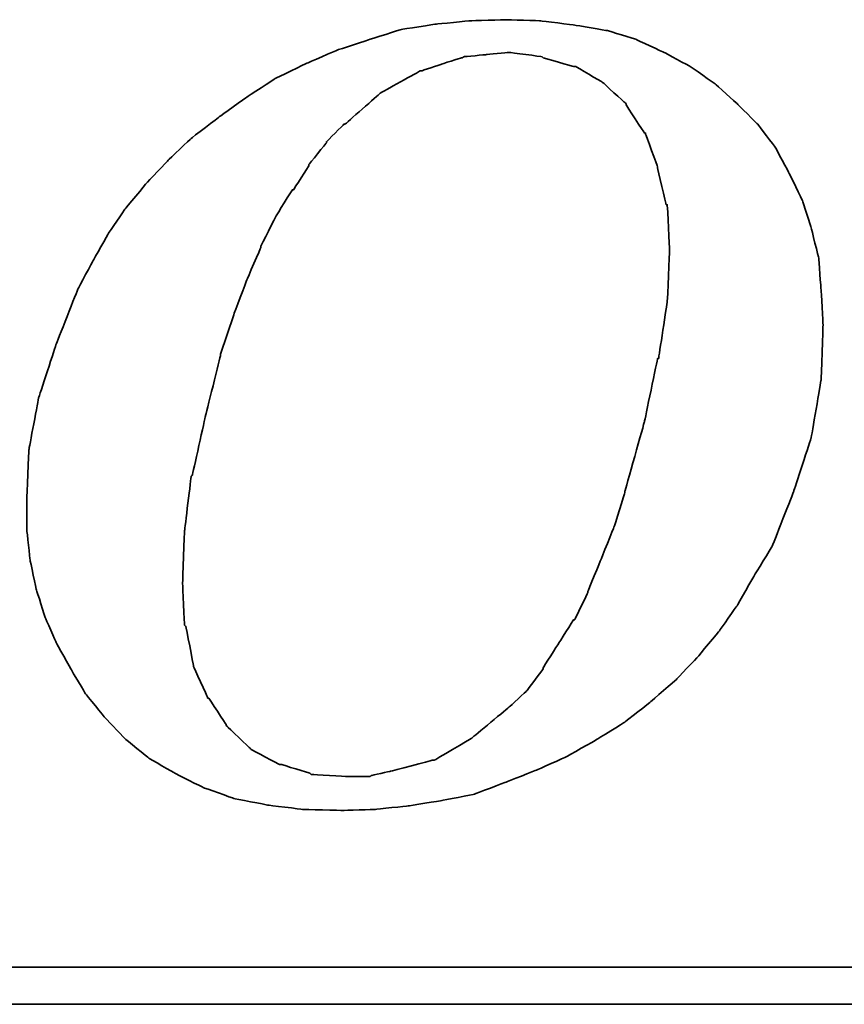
# Model space of a CAD drawing. Header units: millimetres. Extents: x 452 to 870, y -237 to -81.
# Tile 44 of 50: x 788.66 to 795.12, y -187.79 to -180.08. Entities that reach past the tile are written whole.
import ezdxf

# ---------------------------------------------------------------- set-up
doc = ezdxf.new("R2010")
doc.units = ezdxf.units.MM
doc.layers.add('DIM', color=4, linetype='CONTINUOUS')
doc.layers.add('layer 1', color=7, linetype='CONTINUOUS')

# ---------------------------------------------------------------- blocks, each defined once
blk = doc.blocks.new('TBI MOTION logo(完整正式版)')
at = {"layer": 'layer 1', "color": 22, "lineweight": 35}
for points, knots in [([(35.79625, -6.98375), (35.79625, -6.98375), (36.23125, -7.43875), (36.23125, -7.43875), (36.23125, -7.43875), (36.23125, -7.43875), (36.75625, -7.87125), (36.75625, -7.87125), (36.75625, -7.87125), (36.75625, -7.87125), (37.33125, -8.20375), (37.33125, -8.20375), (37.33125, -8.20375), (37.33125, -8.20375), (37.95625, -8.51875), (37.95625, -8.51875), (37.95625, -8.51875), (37.95625, -8.51875), (38.62625, -8.75875), (38.62625, -8.75875), (38.62625, -8.75875), (38.62625, -8.75875), (39.37125, -8.90375), (39.37125, -8.90375), (39.37125, -8.90375), (39.37125, -8.90375), (40.14125, -8.99875), (40.14125, -8.99875), (40.14125, -8.99875), (40.14125, -8.99875), (41.02625, -9.02375), (41.02625, -9.02375), (41.02625, -9.02375), (41.02625, -9.02375), (41.74625, -8.99875), (41.74625, -8.99875), (41.74625, -8.99875), (41.74625, -8.99875), (42.46625, -8.92375), (42.46625, -8.92375), (42.46625, -8.92375), (42.46625, -8.92375), (43.21125, -8.80625), (43.21125, -8.80625), (43.21125, -8.80625), (43.21125, -8.80625), (43.93125, -8.66375), (43.93125, -8.66375), (43.93125, -8.66375), (43.93125, -8.66375), (44.62625, -8.39875), (44.62625, -8.39875), (44.62625, -8.39875), (44.62625, -8.39875), (45.29625, -8.13375), (45.29625, -8.13375), (45.29625, -8.13375), (45.29625, -8.13375), (45.94625, -7.84375), (45.94625, -7.84375), (45.94625, -7.84375), (45.94625, -7.84375), (46.61625, -7.46375), (46.61625, -7.46375), (46.61625, -7.46375), (46.61625, -7.46375), (47.24125, -7.07875), (47.24125, -7.07875), (47.24125, -7.07875), (47.24125, -7.07875), (47.81625, -6.62375), (47.81625, -6.62375), (47.81625, -6.62375), (47.81625, -6.62375), (48.36875, -6.14375), (48.36875, -6.14375), (48.36875, -6.14375), (48.36875, -6.14375), (48.84625, -5.64125), (48.84625, -5.64125), (48.84625, -5.64125), (48.84625, -5.64125), (49.32625, -5.06375), (49.32625, -5.06375), (49.32625, -5.06375), (49.32625, -5.06375), (49.71125, -4.51374), (49.71125, -4.51374), (49.71125, -4.51374), (49.71125, -4.51374), (50.09625, -3.83874), (50.09625, -3.83874), (50.09625, -3.83874), (50.09625, -3.83874), (50.48125, -3.21374), (50.48125, -3.21374), (50.48125, -3.21374), (50.48125, -3.21374), (50.96125, -1.99125), (50.96125, -1.99125), (50.96125, -1.99125), (50.96125, -1.99125), (51.34375, -0.81875), (51.34375, -0.81875), (51.34375, -0.81875), (51.34375, -0.81875), (51.56125, 0.45624), (51.56125, 0.45624), (51.56125, 0.45624), (51.56125, 0.45624), (51.60625, 1.67624), (51.60625, 1.67624), (51.60625, 1.67624), (51.60625, 1.67624), (51.56125, 2.44625), (51.56125, 2.44625), (51.56125, 2.44625), (51.56125, 2.44625), (51.51125, 3.14125), (51.51125, 3.14125), (51.51125, 3.14125), (51.51125, 3.14125), (51.34375, 3.81125), (51.34375, 3.81125), (51.34375, 3.81125), (51.34375, 3.81125), (51.15125, 4.41125), (51.15125, 4.41125), (51.15125, 4.41125), (51.15125, 4.41125), (50.86125, 5.01125), (50.86125, 5.01125), (50.86125, 5.01125), (50.86125, 5.01125), (50.55125, 5.58875), (50.55125, 5.58875), (50.55125, 5.58875), (50.55125, 5.58875), (50.16625, 6.09125), (50.16625, 6.09125), (50.16625, 6.09125), (50.16625, 6.09125), (49.71125, 6.54875), (49.71125, 6.54875), (49.71125, 6.54875), (49.71125, 6.54875), (49.23125, 6.98125), (49.23125, 6.98125), (49.23125, 6.98125), (49.23125, 6.98125), (48.67875, 7.36625), (48.67875, 7.36625), (48.67875, 7.36625), (48.67875, 7.36625), (48.10375, 7.67625), (48.10375, 7.67625), (48.10375, 7.67625), (48.10375, 7.67625), (47.48125, 7.96375), (47.48125, 7.96375), (47.48125, 7.96375), (47.48125, 7.96375), (46.85625, 8.15625), (46.85625, 8.15625), (46.85625, 8.15625), (46.85625, 8.15625), (46.13625, 8.27624), (46.13625, 8.27624), (46.13625, 8.27624), (46.13625, 8.27624), (45.39125, 8.37125), (45.39125, 8.37125), (45.39125, 8.37125), (45.39125, 8.37125), (44.62625, 8.39624), (44.62625, 8.39624), (44.62625, 8.39624), (44.62625, 8.39624), (43.83625, 8.37125), (43.83625, 8.37125), (43.83625, 8.37125), (43.83625, 8.37125), (43.09125, 8.30125), (43.09125, 8.30125), (43.09125, 8.30125), (43.09125, 8.30125), (42.32125, 8.18125), (42.32125, 8.18125), (42.32125, 8.18125), (42.32125, 8.18125), (41.62875, 7.96375), (41.62875, 7.96375), (41.62875, 7.96375), (41.62875, 7.96375), (40.90625, 7.72625), (40.90625, 7.72625), (40.90625, 7.72625), (40.90625, 7.72625), (40.23624, 7.43625), (40.23624, 7.43625), (40.23624, 7.43625), (40.23624, 7.43625), (39.54124, 7.10125), (39.54124, 7.10125), (39.54124, 7.10125), (39.54124, 7.10125), (38.91625, 6.69125), (38.91625, 6.69125), (38.91625, 6.69125), (38.91625, 6.69125), (38.31625, 6.26125), (38.31625, 6.26125), (38.31625, 6.26125), (38.31625, 6.26125), (37.69125, 5.78125), (37.69125, 5.78125), (37.69125, 5.78125), (37.69125, 5.78125), (37.18625, 5.30125), (37.18625, 5.30125), (37.18625, 5.30125), (37.18625, 5.30125), (36.70625, 4.79624), (36.70625, 4.79624), (36.70625, 4.79624), (36.70625, 4.79624), (36.23125, 4.22125), (36.23125, 4.22125), (36.23125, 4.22125), (36.23125, 4.22125), (35.87124, 3.69375), (35.87124, 3.69375), (35.87124, 3.69375), (35.87124, 3.69375), (35.53125, 3.09125), (35.53125, 3.09125), (35.53125, 3.09125), (35.53125, 3.09125), (35.19875, 2.47125), (35.19875, 2.47125), (35.19875, 2.47125), (35.19875, 2.47125), (34.71625, 1.24625), (34.71625, 1.24625), (34.71625, 1.24625), (34.71625, 1.24625), (34.33125, 0.06874), (34.33125, 0.06874), (34.33125, 0.06874), (34.33125, 0.06874), (34.11625, -1.07875), (34.11625, -1.07875), (34.11625, -1.07875), (34.11625, -1.07875), (34.07125, -2.15875), (34.07125, -2.15875), (34.07125, -2.15875), (34.07125, -2.15875), (34.07125, -2.85375), (34.07125, -2.85375), (34.07125, -2.85375), (34.07125, -2.85375), (34.14125, -3.50375), (34.14125, -3.50375), (34.14125, -3.50375), (34.14125, -3.50375), (34.28625, -4.17375), (34.28625, -4.17375), (34.28625, -4.17375), (34.28625, -4.17375), (34.47625, -4.77624), (34.47625, -4.77624), (34.47625, -4.77624), (34.47625, -4.77624), (34.71625, -5.32625), (34.71625, -5.32625), (34.71625, -5.32625), (34.71625, -5.32625), (35.05375, -5.92875), (35.05375, -5.92875), (35.05375, -5.92875), (35.05375, -5.92875), (35.36375, -6.45375), (35.36375, -6.45375), (35.36375, -6.45375), (35.36375, -6.45375), (35.79625, -6.98375), (35.79625, -6.98375)], [0, 0, 0, 0, 0.01388889, 0.01388889, 0.01388889, 0.0138889, 0.02777778, 0.02777778, 0.02777778, 0.02777779, 0.04166667, 0.04166667, 0.04166667, 0.04166668, 0.05555556, 0.05555556, 0.05555556, 0.05555557, 0.06944444, 0.06944444, 0.06944444, 0.06944445, 0.08333333, 0.08333333, 0.08333333, 0.08333334, 0.09722222, 0.09722222, 0.09722222, 0.09722223, 0.11111111, 0.11111111, 0.11111111, 0.11111112, 0.125, 0.125, 0.125, 0.12500001, 0.13888889, 0.13888889, 0.13888889, 0.1388889, 0.15277778, 0.15277778, 0.15277778, 0.15277779, 0.16666667, 0.16666667, 0.16666667, 0.16666668, 0.18055556, 0.18055556, 0.18055556, 0.18055557, 0.19444444, 0.19444444, 0.19444444, 0.19444445, 0.20833333, 0.20833333, 0.20833333, 0.20833334, 0.22222222, 0.22222222, 0.22222222, 0.22222223, 0.23611111, 0.23611111, 0.23611111, 0.23611112, 0.25, 0.25, 0.25, 0.25000001, 0.26388889, 0.26388889, 0.26388889, 0.2638889, 0.27777778, 0.27777778, 0.27777778, 0.27777779, 0.29166667, 0.29166667, 0.29166667, 0.29166668, 0.30555556, 0.30555556, 0.30555556, 0.30555557, 0.31944444, 0.31944444, 0.31944444, 0.31944445, 0.33333333, 0.33333333, 0.33333333, 0.33333334, 0.34722222, 0.34722222, 0.34722222, 0.34722223, 0.36111111, 0.36111111, 0.36111111, 0.36111112, 0.375, 0.375, 0.375, 0.37500001, 0.38888889, 0.38888889, 0.38888889, 0.3888889, 0.40277778, 0.40277778, 0.40277778, 0.40277779, 0.41666667, 0.41666667, 0.41666667, 0.41666668, 0.43055556, 0.43055556, 0.43055556, 0.43055557, 0.44444444, 0.44444444, 0.44444444, 0.44444445, 0.45833333, 0.45833333, 0.45833333, 0.45833334, 0.47222222, 0.47222222, 0.47222222, 0.47222223, 0.48611111, 0.48611111, 0.48611111, 0.48611112, 0.5, 0.5, 0.5, 0.50000001, 0.51388889, 0.51388889, 0.51388889, 0.5138889, 0.52777778, 0.52777778, 0.52777778, 0.52777779, 0.54166667, 0.54166667, 0.54166667, 0.54166668, 0.55555556, 0.55555556, 0.55555556, 0.55555557, 0.56944444, 0.56944444, 0.56944444, 0.56944445, 0.58333333, 0.58333333, 0.58333333, 0.58333334, 0.59722222, 0.59722222, 0.59722222, 0.59722223, 0.61111111, 0.61111111, 0.61111111, 0.61111112, 0.625, 0.625, 0.625, 0.62500001, 0.63888889, 0.63888889, 0.63888889, 0.6388889, 0.65277778, 0.65277778, 0.65277778, 0.65277779, 0.66666667, 0.66666667, 0.66666667, 0.66666668, 0.68055556, 0.68055556, 0.68055556, 0.68055557, 0.69444444, 0.69444444, 0.69444444, 0.69444445, 0.70833333, 0.70833333, 0.70833333, 0.70833334, 0.72222222, 0.72222222, 0.72222222, 0.72222223, 0.73611111, 0.73611111, 0.73611111, 0.73611112, 0.75, 0.75, 0.75, 0.75000001, 0.76388889, 0.76388889, 0.76388889, 0.7638889, 0.77777778, 0.77777778, 0.77777778, 0.77777779, 0.79166667, 0.79166667, 0.79166667, 0.79166668, 0.80555556, 0.80555556, 0.80555556, 0.80555557, 0.81944444, 0.81944444, 0.81944444, 0.81944445, 0.83333333, 0.83333333, 0.83333333, 0.83333334, 0.84722222, 0.84722222, 0.84722222, 0.84722223, 0.86111111, 0.86111111, 0.86111111, 0.86111112, 0.875, 0.875, 0.875, 0.87500001, 0.88888889, 0.88888889, 0.88888889, 0.8888889, 0.90277778, 0.90277778, 0.90277778, 0.90277779, 0.91666667, 0.91666667, 0.91666667, 0.91666668, 0.93055556, 0.93055556, 0.93055556, 0.93055557, 0.94444444, 0.94444444, 0.94444444, 0.94444445, 0.95833333, 0.95833333, 0.95833333, 0.95833334, 0.97222222, 0.97222222, 0.97222222, 0.97222223, 0.98611111, 0.98611111, 0.98611111, 0.98611112, 1, 1, 1, 1]), ([(38.33875, 1.03124), (38.33875, 1.03124), (38.62625, 1.89625), (38.62625, 1.89625), (38.62625, 1.89625), (38.62625, 1.89625), (38.91625, 2.66375), (38.91625, 2.66375), (38.91625, 2.66375), (38.91625, 2.66375), (39.22625, 3.38125), (39.22625, 3.38125), (39.22625, 3.38125), (39.22625, 3.38125), (39.22625, 3.40624), (39.22625, 3.40624), (39.22625, 3.40624), (39.22625, 3.40624), (39.56124, 4.07624), (39.56124, 4.07624), (39.56124, 4.07624), (39.56124, 4.07624), (39.92125, 4.65125), (39.92125, 4.65125), (39.92125, 4.65125), (39.92125, 4.65125), (39.94625, 4.65125), (39.94625, 4.65125), (39.94625, 4.65125), (39.94625, 4.65125), (40.28125, 5.17875), (40.28125, 5.17875), (40.28125, 5.17875), (40.28125, 5.17875), (40.28125, 5.20375), (40.28125, 5.20375), (40.28125, 5.20375), (40.28125, 5.20375), (40.66875, 5.68625), (40.66875, 5.68625), (40.66875, 5.68625), (40.66875, 5.68625), (40.66875, 5.70625), (40.66875, 5.70625), (40.66875, 5.70625), (40.66875, 5.70625), (41.05124, 6.09125), (41.05124, 6.09125), (41.05124, 6.09125), (41.05124, 6.09125), (41.07625, 6.09125), (41.07625, 6.09125), (41.07625, 6.09125), (41.07625, 6.09125), (41.84125, 6.76625), (41.84125, 6.76625), (41.84125, 6.76625), (41.84125, 6.76625), (41.86625, 6.78625), (41.86625, 6.78625), (41.86625, 6.78625), (41.86625, 6.78625), (42.73125, 7.26624), (42.73125, 7.26624), (42.73125, 7.26624), (42.73125, 7.26624), (42.75625, 7.26624), (42.75625, 7.26624), (42.75625, 7.26624), (42.75625, 7.26624), (43.18625, 7.41125), (43.18625, 7.41125), (43.18625, 7.41125), (43.18625, 7.41125), (43.64125, 7.55625), (43.64125, 7.55625), (43.64125, 7.55625), (43.64125, 7.55625), (43.66625, 7.55625), (43.66625, 7.55625), (43.66625, 7.55625), (43.66625, 7.55625), (43.69125, 7.58124), (43.69125, 7.58124), (43.69125, 7.58124), (43.69125, 7.58124), (44.19125, 7.62625), (44.19125, 7.62625), (44.19125, 7.62625), (44.19125, 7.62625), (44.67125, 7.67625), (44.67125, 7.67625), (44.67125, 7.67625), (44.67125, 7.67625), (44.69625, 7.67625), (44.69625, 7.67625), (44.69625, 7.67625), (44.69625, 7.67625), (45.41875, 7.58124), (45.41875, 7.58124), (45.41875, 7.58124), (45.41875, 7.58124), (45.44125, 7.55625), (45.44125, 7.55625), (45.44125, 7.55625), (45.44125, 7.55625), (46.11125, 7.36625), (46.11125, 7.36625), (46.11125, 7.36625), (46.11125, 7.36625), (46.13625, 7.36625), (46.13625, 7.36625), (46.13625, 7.36625), (46.13625, 7.36625), (46.15875, 7.36625), (46.15875, 7.36625), (46.15875, 7.36625), (46.15875, 7.36625), (46.73625, 7.02624), (46.73625, 7.02624), (46.73625, 7.02624), (46.73625, 7.02624), (46.76125, 7.00624), (46.76125, 7.00624), (46.76125, 7.00624), (46.76125, 7.00624), (47.24125, 6.57124), (47.24125, 6.57124), (47.24125, 6.57124), (47.24125, 6.57124), (47.26625, 6.54875), (47.26625, 6.54875), (47.26625, 6.54875), (47.26625, 6.54875), (47.26625, 6.52375), (47.26625, 6.52375), (47.26625, 6.52375), (47.26625, 6.52375), (47.67375, 5.89875), (47.67375, 5.89875), (47.67375, 5.89875), (47.67375, 5.89875), (47.69625, 5.89875), (47.69625, 5.89875), (47.69625, 5.89875), (47.69625, 5.89875), (47.69625, 5.87625), (47.69625, 5.87625), (47.69625, 5.87625), (47.69625, 5.87625), (47.96125, 5.15625), (47.96125, 5.15625), (47.96125, 5.15625), (47.96125, 5.15625), (47.96125, 5.13125), (47.96125, 5.13125), (47.96125, 5.13125), (47.96125, 5.13125), (48.15125, 4.31875), (48.15125, 4.31875), (48.15125, 4.31875), (48.15125, 4.31875), (48.17625, 4.31875), (48.17625, 4.31875), (48.17625, 4.31875), (48.17625, 4.31875), (48.17625, 4.29125), (48.17625, 4.29125), (48.17625, 4.29125), (48.17625, 4.29125), (48.22625, 3.33125), (48.22625, 3.33125), (48.22625, 3.33125), (48.22625, 3.33125), (48.22625, 3.30875), (48.22625, 3.30875), (48.22625, 3.30875), (48.22625, 3.30875), (48.17625, 2.20624), (48.17625, 2.20624), (48.17625, 2.20624), (48.17625, 2.20624), (48.17625, 2.18124), (48.17625, 2.18124), (48.17625, 2.18124), (48.17625, 2.18124), (47.98375, 0.93624), (47.98375, 0.93624), (47.98375, 0.93624), (47.98375, 0.93624), (47.96125, 0.93624), (47.96125, 0.93624), (47.96125, 0.93624), (47.96125, 0.93624), (47.67375, -0.45874), (47.67375, -0.45874), (47.67375, -0.45874), (47.67375, -0.45874), (47.24125, -1.99125), (47.24125, -1.99125), (47.24125, -1.99125), (47.24125, -1.99125), (47.24125, -2.01874), (47.24125, -2.01874), (47.24125, -2.01874), (47.24125, -2.01874), (47.00125, -2.78375), (47.00125, -2.78375), (47.00125, -2.78375), (47.00125, -2.78375), (46.71125, -3.50375), (46.71125, -3.50375), (46.71125, -3.50375), (46.71125, -3.50375), (46.42625, -4.19875), (46.42625, -4.19875), (46.42625, -4.19875), (46.42625, -4.19875), (46.42625, -4.22375), (46.42625, -4.22375), (46.42625, -4.22375), (46.42625, -4.22375), (46.13625, -4.82374), (46.13625, -4.82374), (46.13625, -4.82374), (46.13625, -4.82374), (46.11125, -4.82374), (46.11125, -4.82374), (46.11125, -4.82374), (46.11125, -4.82374), (45.77625, -5.35125), (45.77625, -5.35125), (45.77625, -5.35125), (45.77625, -5.35125), (45.44125, -5.87875), (45.44125, -5.87875), (45.44125, -5.87875), (45.44125, -5.87875), (45.44125, -5.90375), (45.44125, -5.90375), (45.44125, -5.90375), (45.44125, -5.90375), (45.10625, -6.35875), (45.10625, -6.35875), (45.10625, -6.35875), (45.10625, -6.35875), (45.08125, -6.38375), (45.08125, -6.38375), (45.08125, -6.38375), (45.08125, -6.38375), (44.69625, -6.74375), (44.69625, -6.74375), (44.69625, -6.74375), (44.69625, -6.74375), (43.88375, -7.41625), (43.88375, -7.41625), (43.88375, -7.41625), (43.88375, -7.41625), (43.85625, -7.43875), (43.85625, -7.43875), (43.85625, -7.43875), (43.85625, -7.43875), (43.04125, -7.91875), (43.04125, -7.91875), (43.04125, -7.91875), (43.04125, -7.91875), (43.01625, -7.91875), (43.01625, -7.91875), (43.01625, -7.91875), (43.01625, -7.91875), (42.99625, -7.91875), (42.99625, -7.91875), (42.99625, -7.91875), (42.99625, -7.91875), (42.08125, -8.15875), (42.08125, -8.15875), (42.08125, -8.15875), (42.08125, -8.15875), (41.65125, -8.25625), (41.65125, -8.25625), (41.65125, -8.25625), (41.65125, -8.25625), (41.62875, -8.27875), (41.62875, -8.27875), (41.62875, -8.27875), (41.62875, -8.27875), (41.60125, -8.27875), (41.60125, -8.27875), (41.60125, -8.27875), (41.60125, -8.27875), (41.12125, -8.27875), (41.12125, -8.27875), (41.12125, -8.27875), (41.12125, -8.27875), (40.35624, -8.23125), (40.35624, -8.23125), (40.35624, -8.23125), (40.35624, -8.23125), (40.33125, -8.23125), (40.33125, -8.23125), (40.33125, -8.23125), (40.33125, -8.23125), (40.30625, -8.20375), (40.30625, -8.20375), (40.30625, -8.20375), (40.30625, -8.20375), (39.68375, -8.01375), (39.68375, -8.01375), (39.68375, -8.01375), (39.68375, -8.01375), (39.66124, -8.01375), (39.66124, -8.01375), (39.66124, -8.01375), (39.66124, -8.01375), (39.63625, -8.01375), (39.63625, -8.01375), (39.63625, -8.01375), (39.63625, -8.01375), (39.01125, -7.67875), (39.01125, -7.67875), (39.01125, -7.67875), (39.01125, -7.67875), (38.98875, -7.65375), (38.98875, -7.65375), (38.98875, -7.65375), (38.98875, -7.65375), (38.48625, -7.17375), (38.48625, -7.17375), (38.48625, -7.17375), (38.48625, -7.17375), (38.45875, -7.14875), (38.45875, -7.14875), (38.45875, -7.14875), (38.45875, -7.14875), (38.45875, -7.12875), (38.45875, -7.12875), (38.45875, -7.12875), (38.45875, -7.12875), (38.07625, -6.54875), (38.07625, -6.54875), (38.07625, -6.54875), (38.07625, -6.54875), (38.05125, -6.54875), (38.05125, -6.54875), (38.05125, -6.54875), (38.05125, -6.54875), (38.05125, -6.52875), (38.05125, -6.52875), (38.05125, -6.52875), (38.05125, -6.52875), (37.74125, -5.85375), (37.74125, -5.85375), (37.74125, -5.85375), (37.74125, -5.85375), (37.74125, -5.82875), (37.74125, -5.82875), (37.74125, -5.82875), (37.74125, -5.82875), (37.57375, -4.96875), (37.57375, -4.96875), (37.57375, -4.96875), (37.57375, -4.96875), (37.54625, -4.94375), (37.54625, -4.94375), (37.54625, -4.94375), (37.54625, -4.94375), (37.50125, -4.03375), (37.50125, -4.03375), (37.50125, -4.03375), (37.50125, -4.03375), (37.50125, -4.00875), (37.50125, -4.00875), (37.50125, -4.00875), (37.50125, -4.00875), (37.54625, -2.85375), (37.54625, -2.85375), (37.54625, -2.85375), (37.54625, -2.85375), (37.69125, -1.65875), (37.69125, -1.65875), (37.69125, -1.65875), (37.69125, -1.65875), (37.71624, -1.63375), (37.71624, -1.63375), (37.71624, -1.63375), (37.71624, -1.63375), (38.00375, -0.33875), (38.00375, -0.33875), (38.00375, -0.33875), (38.00375, -0.33875), (38.33875, 1.00624), (38.33875, 1.00624), (38.33875, 1.00624), (38.33875, 1.00624), (38.33875, 1.03124), (38.33875, 1.03124)], [0, 0, 0, 0, 0.01010101, 0.01010101, 0.01010101, 0.01010102, 0.02020202, 0.02020202, 0.02020202, 0.02020203, 0.03030303, 0.03030303, 0.03030303, 0.03030304, 0.04040404, 0.04040404, 0.04040404, 0.04040405, 0.05050505, 0.05050505, 0.05050505, 0.05050506, 0.06060606, 0.06060606, 0.06060606, 0.06060607, 0.07070707, 0.07070707, 0.07070707, 0.07070708, 0.08080808, 0.08080808, 0.08080808, 0.08080809, 0.09090909, 0.09090909, 0.09090909, 0.0909091, 0.1010101, 0.1010101, 0.1010101, 0.10101011, 0.11111111, 0.11111111, 0.11111111, 0.11111112, 0.12121212, 0.12121212, 0.12121212, 0.12121213, 0.13131313, 0.13131313, 0.13131313, 0.13131314, 0.14141414, 0.14141414, 0.14141414, 0.14141415, 0.15151515, 0.15151515, 0.15151515, 0.15151516, 0.16161616, 0.16161616, 0.16161616, 0.16161617, 0.17171717, 0.17171717, 0.17171717, 0.17171718, 0.18181818, 0.18181818, 0.18181818, 0.18181819, 0.19191919, 0.19191919, 0.19191919, 0.1919192, 0.2020202, 0.2020202, 0.2020202, 0.20202021, 0.21212121, 0.21212121, 0.21212121, 0.21212122, 0.22222222, 0.22222222, 0.22222222, 0.22222223, 0.23232323, 0.23232323, 0.23232323, 0.23232324, 0.24242424, 0.24242424, 0.24242424, 0.24242425, 0.25252525, 0.25252525, 0.25252525, 0.25252526, 0.26262626, 0.26262626, 0.26262626, 0.26262627, 0.27272727, 0.27272727, 0.27272727, 0.27272728, 0.28282828, 0.28282828, 0.28282828, 0.28282829, 0.29292929, 0.29292929, 0.29292929, 0.2929293, 0.3030303, 0.3030303, 0.3030303, 0.30303031, 0.31313131, 0.31313131, 0.31313131, 0.31313132, 0.32323232, 0.32323232, 0.32323232, 0.32323233, 0.33333333, 0.33333333, 0.33333333, 0.33333334, 0.34343434, 0.34343434, 0.34343434, 0.34343435, 0.35353535, 0.35353535, 0.35353535, 0.35353536, 0.36363636, 0.36363636, 0.36363636, 0.36363637, 0.37373737, 0.37373737, 0.37373737, 0.37373738, 0.38383838, 0.38383838, 0.38383838, 0.38383839, 0.39393939, 0.39393939, 0.39393939, 0.3939394, 0.4040404, 0.4040404, 0.4040404, 0.40404041, 0.41414141, 0.41414141, 0.41414141, 0.41414142, 0.42424242, 0.42424242, 0.42424242, 0.42424243, 0.43434343, 0.43434343, 0.43434343, 0.43434344, 0.44444444, 0.44444444, 0.44444444, 0.44444445, 0.45454545, 0.45454545, 0.45454545, 0.45454546, 0.46464646, 0.46464646, 0.46464646, 0.46464647, 0.47474747, 0.47474747, 0.47474747, 0.47474748, 0.48484848, 0.48484848, 0.48484848, 0.48484849, 0.49494949, 0.49494949, 0.49494949, 0.4949495, 0.50505051, 0.50505051, 0.50505051, 0.50505052, 0.51515152, 0.51515152, 0.51515152, 0.51515153, 0.52525253, 0.52525253, 0.52525253, 0.52525254, 0.53535354, 0.53535354, 0.53535354, 0.53535355, 0.54545455, 0.54545455, 0.54545455, 0.54545456, 0.55555556, 0.55555556, 0.55555556, 0.55555557, 0.56565657, 0.56565657, 0.56565657, 0.56565658, 0.57575758, 0.57575758, 0.57575758, 0.57575759, 0.58585859, 0.58585859, 0.58585859, 0.5858586, 0.5959596, 0.5959596, 0.5959596, 0.59595961, 0.60606061, 0.60606061, 0.60606061, 0.60606062, 0.61616162, 0.61616162, 0.61616162, 0.61616163, 0.62626263, 0.62626263, 0.62626263, 0.62626264, 0.63636364, 0.63636364, 0.63636364, 0.63636365, 0.64646465, 0.64646465, 0.64646465, 0.64646466, 0.65656566, 0.65656566, 0.65656566, 0.65656567, 0.66666667, 0.66666667, 0.66666667, 0.66666668, 0.67676768, 0.67676768, 0.67676768, 0.67676769, 0.68686869, 0.68686869, 0.68686869, 0.6868687, 0.6969697, 0.6969697, 0.6969697, 0.69696971, 0.70707071, 0.70707071, 0.70707071, 0.70707072, 0.71717172, 0.71717172, 0.71717172, 0.71717173, 0.72727273, 0.72727273, 0.72727273, 0.72727274, 0.73737374, 0.73737374, 0.73737374, 0.73737375, 0.74747475, 0.74747475, 0.74747475, 0.74747476, 0.75757576, 0.75757576, 0.75757576, 0.75757577, 0.76767677, 0.76767677, 0.76767677, 0.76767678, 0.77777778, 0.77777778, 0.77777778, 0.77777779, 0.78787879, 0.78787879, 0.78787879, 0.7878788, 0.7979798, 0.7979798, 0.7979798, 0.79797981, 0.80808081, 0.80808081, 0.80808081, 0.80808082, 0.81818182, 0.81818182, 0.81818182, 0.81818183, 0.82828283, 0.82828283, 0.82828283, 0.82828284, 0.83838384, 0.83838384, 0.83838384, 0.83838385, 0.84848485, 0.84848485, 0.84848485, 0.84848486, 0.85858586, 0.85858586, 0.85858586, 0.85858587, 0.86868687, 0.86868687, 0.86868687, 0.86868688, 0.87878788, 0.87878788, 0.87878788, 0.87878789, 0.88888889, 0.88888889, 0.88888889, 0.8888889, 0.8989899, 0.8989899, 0.8989899, 0.89898991, 0.90909091, 0.90909091, 0.90909091, 0.90909092, 0.91919192, 0.91919192, 0.91919192, 0.91919193, 0.92929293, 0.92929293, 0.92929293, 0.92929294, 0.93939394, 0.93939394, 0.93939394, 0.93939395, 0.94949495, 0.94949495, 0.94949495, 0.94949496, 0.95959596, 0.95959596, 0.95959596, 0.95959597, 0.96969697, 0.96969697, 0.96969697, 0.96969698, 0.97979798, 0.97979798, 0.97979798, 0.97979799, 0.98989899, 0.98989899, 0.98989899, 0.989899, 1, 1, 1, 1]), ([(75.90875, -9.47875), (75.90875, -9.47875), (75.90875, -12.28625), (75.90875, -12.28625), (75.90875, -12.28625), (75.90875, -12.28625), (75.90875, -12.47875), (75.90875, -12.47875), (75.90875, -12.47875), (75.90875, -12.47875), (75.71625, -12.47875), (75.71625, -12.47875), (75.71625, -12.47875), (75.71625, -12.47875), (-88.32875, -12.47875), (-88.32875, -12.47875), (-88.32875, -12.47875), (-88.32875, -12.47875), (-88.32875, -13.29375), (-88.32875, -13.29375), (-88.32875, -13.29375), (-88.32875, -13.29375), (82.89125, -13.29375), (82.89125, -13.29375), (82.89125, -13.29375), (82.89125, -13.29375), (75.90875, -9.47875), (75.90875, -9.47875)], [0, 0, 0, 0, 0.14285714, 0.14285714, 0.14285714, 0.14285715, 0.28571429, 0.28571429, 0.28571429, 0.2857143, 0.42857143, 0.42857143, 0.42857143, 0.42857144, 0.57142857, 0.57142857, 0.57142857, 0.57142858, 0.71428571, 0.71428571, 0.71428571, 0.71428572, 0.85714286, 0.85714286, 0.85714286, 0.85714287, 1, 1, 1, 1])]:
    blk.add_open_spline(points, degree=3, knots=knots, dxfattribs=at)

msp = doc.modelspace()

# ---------------------------------------------------------------- block references
at = {"layer": 'DIM', "color": 7, "xscale": 0.3557468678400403, "yscale": 0.3557468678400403, "zscale": 0.3557468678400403}
msp.add_blockref('TBI MOTION logo(完整正式版)', (776.5989, -183.0632), dxfattribs=at)

doc.saveas('drawing.dxf')
